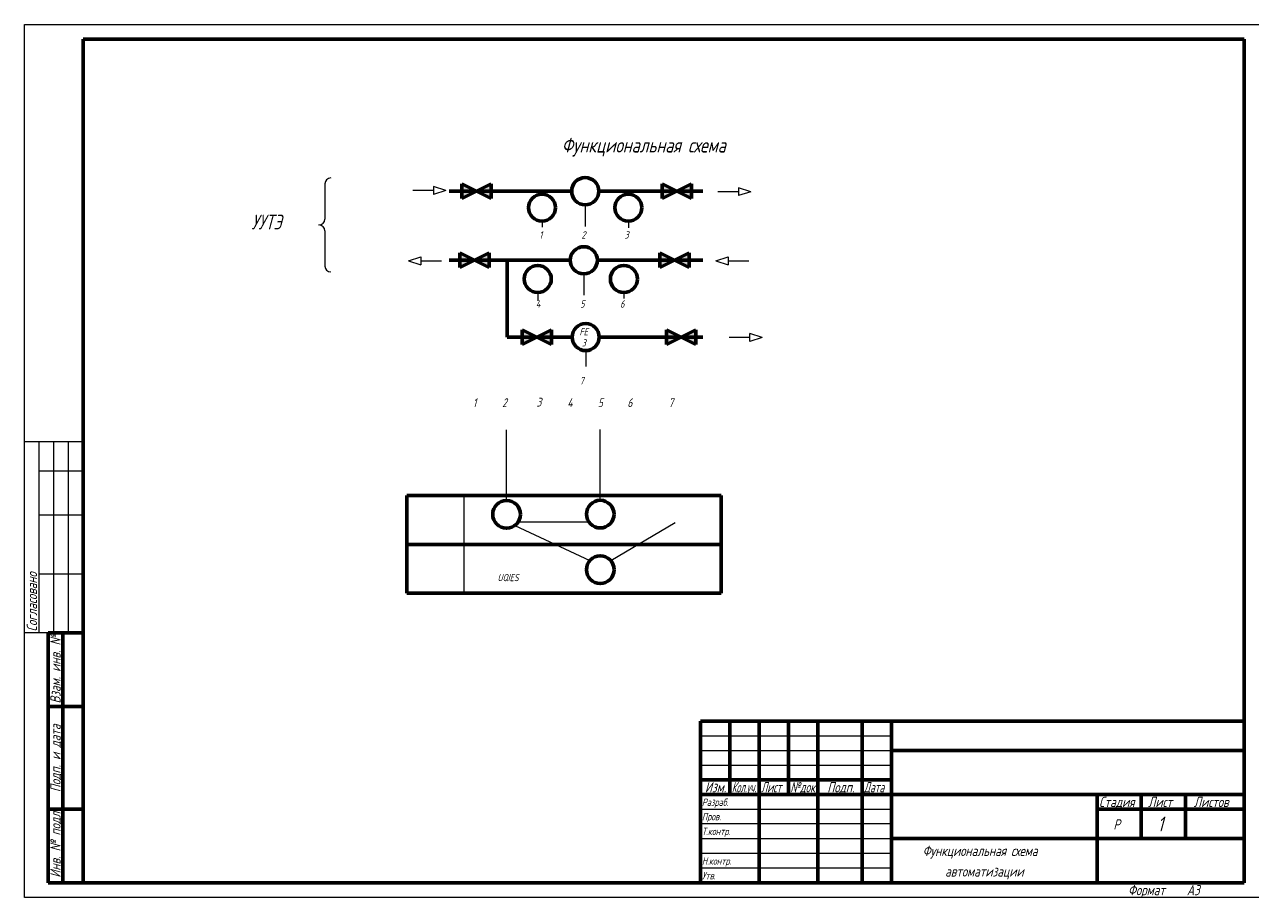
# Model space of a CAD drawing. Header units: millimetres. Extents: x 0 to 840, y 0 to 297.
# Tile 1 of 3: x 0 to 418, y 0 to 297. Entities that reach past the tile are written whole.
import ezdxf

# ---------------------------------------------------------------- set-up
doc = ezdxf.new("R2010")
doc.units = ezdxf.units.MM
doc.linetypes.add('K5LT_BASIC', pattern=[0])
doc.linetypes.add('K5LT_THIN', pattern=[0])
doc.layers.add('Системный слой', color=7, linetype='Continuous')
doc.styles.add('KTEXTSTYLE', font='GOST_AU.SHX', dxfattribs={"width": 0.96, "height": 5})

# ---------------------------------------------------------------- blocks, each defined once
blk = doc.blocks.new('U11')
at = {"layer": 'Системный слой', "true_color": 0xffffff}
h = blk.add_hatch(color=7, dxfattribs=at)
h.paths.add_polyline_path([(148.08, 219.29), (148.08, 216.79), (148.08, 214.29), (153.08, 216.79)])
h.paths.add_polyline_path([(158.08, 219.29), (153.08, 216.79), (158.08, 214.29)])
at = {"layer": 'Системный слой', "color": 5, "linetype": 'K5LT_BASIC', "lineweight": 60, "true_color": 0x0000ff}
for p, q in [((148.08, 216.79), (148.08, 219.29)), ((148.08, 219.29), (158.08, 214.29)), ((158.08, 219.29), (148.08, 214.29)), ((158.08, 214.29), (158.08, 219.29)), ((148.08, 214.29), (148.08, 216.79))]:
    blk.add_line(p, q, dxfattribs=at)
blk = doc.blocks.new('U12')
at = {"layer": 'Системный слой', "true_color": 0xffffff}
h = blk.add_hatch(color=7, dxfattribs=at)
h.paths.add_polyline_path([(216.2, 219.29), (216.2, 216.79), (216.2, 214.29), (221.2, 216.79)])
h.paths.add_polyline_path([(226.2, 219.29), (221.2, 216.79), (226.2, 214.29)])
at = {"layer": 'Системный слой', "color": 5, "linetype": 'K5LT_BASIC', "lineweight": 60, "true_color": 0x0000ff}
for p, q in [((216.2, 216.79), (216.2, 219.29)), ((216.2, 219.29), (226.2, 214.29)), ((226.2, 219.29), (216.2, 214.29)), ((226.2, 214.29), (226.2, 219.29)), ((216.2, 214.29), (216.2, 216.79))]:
    blk.add_line(p, q, dxfattribs=at)
blk = doc.blocks.new('U13')
at = {"layer": 'Системный слой', "true_color": 0xffffff}
h = blk.add_hatch(color=7, dxfattribs=at)
h.paths.add_polyline_path([(148.81, 242.79), (148.81, 240.29), (148.81, 237.79), (153.81, 240.29)])
h.paths.add_polyline_path([(158.81, 242.79), (153.81, 240.29), (158.81, 237.79)])
at = {"layer": 'Системный слой', "color": 5, "linetype": 'K5LT_BASIC', "lineweight": 60, "true_color": 0x0000ff}
for p, q in [((148.81, 240.29), (148.81, 242.79)), ((148.81, 242.79), (158.81, 237.79)), ((158.81, 242.79), (148.81, 237.79)), ((158.81, 237.79), (158.81, 242.79)), ((148.81, 237.79), (148.81, 240.29))]:
    blk.add_line(p, q, dxfattribs=at)
blk = doc.blocks.new('U14')
at = {"layer": 'Системный слой', "true_color": 0xffffff}
h = blk.add_hatch(color=7, dxfattribs=at)
h.paths.add_polyline_path([(216.93, 242.79), (216.93, 240.29), (216.93, 237.79), (221.93, 240.29)])
h.paths.add_polyline_path([(226.93, 242.79), (221.93, 240.29), (226.93, 237.79)])
at = {"layer": 'Системный слой', "color": 5, "linetype": 'K5LT_BASIC', "lineweight": 60, "true_color": 0x0000ff}
for p, q in [((216.93, 240.29), (216.93, 242.79)), ((216.93, 242.79), (226.93, 237.79)), ((226.93, 242.79), (216.93, 237.79)), ((226.93, 237.79), (226.93, 242.79)), ((216.93, 237.79), (216.93, 240.29))]:
    blk.add_line(p, q, dxfattribs=at)
blk = doc.blocks.new('U15')
at = {"layer": 'Системный слой', "color": 7, "linetype": 'K5LT_THIN', "lineweight": 18}
for p, q in [((242.93, 240.13), (235.91, 240.13)), ((247.13, 240.13), (242.93, 241.48)), ((242.93, 241.48), (242.93, 238.78)), ((247.13, 240.13), (242.93, 238.78))]:
    blk.add_line(p, q, dxfattribs=at)
blk = doc.blocks.new('U16')
at = {"layer": 'Системный слой', "color": 7, "linetype": 'K5LT_THIN', "lineweight": 18}
for p, q in [((235.26, 216.63), (239.45, 217.98)), ((239.45, 217.98), (239.45, 215.28)), ((235.26, 216.63), (239.45, 215.28)), ((239.45, 216.63), (246.47, 216.63))]:
    blk.add_line(p, q, dxfattribs=at)
blk = doc.blocks.new('U17')
at = {"layer": 'Системный слой', "color": 7, "linetype": 'K5LT_THIN', "lineweight": 18}
for p, q in [((139.15, 240.53), (132.13, 240.53)), ((143.35, 240.53), (139.15, 241.88)), ((139.15, 241.88), (139.15, 239.18)), ((143.35, 240.53), (139.15, 239.18))]:
    blk.add_line(p, q, dxfattribs=at)
blk = doc.blocks.new('U18')
at = {"layer": 'Системный слой', "color": 7, "linetype": 'K5LT_THIN', "lineweight": 18}
for p, q in [((130.66, 216.63), (134.86, 217.98)), ((134.86, 217.98), (134.86, 215.28)), ((130.66, 216.63), (134.86, 215.28)), ((134.86, 216.63), (141.88, 216.63))]:
    blk.add_line(p, q, dxfattribs=at)
blk = doc.blocks.new('U19')
at = {"layer": 'Системный слой', "true_color": 0xffffff}
h = blk.add_hatch(color=7, dxfattribs=at)
h.paths.add_polyline_path([(169.29, 193.15), (169.29, 190.65), (169.29, 188.15), (174.29, 190.65)])
h.paths.add_polyline_path([(179.29, 193.15), (174.29, 190.65), (179.29, 188.15)])
at = {"layer": 'Системный слой', "color": 5, "linetype": 'K5LT_BASIC', "lineweight": 60, "true_color": 0x0000ff}
for p, q in [((169.29, 190.65), (169.29, 193.15)), ((169.29, 193.15), (179.29, 188.15)), ((179.29, 193.15), (169.29, 188.15)), ((179.29, 188.15), (179.29, 193.15)), ((169.29, 188.15), (169.29, 190.65))]:
    blk.add_line(p, q, dxfattribs=at)
blk = doc.blocks.new('U20')
at = {"layer": 'Системный слой', "true_color": 0xffffff}
h = blk.add_hatch(color=7, dxfattribs=at)
h.paths.add_polyline_path([(218.47, 193.15), (218.47, 190.65), (218.47, 188.15), (223.47, 190.65)])
h.paths.add_polyline_path([(228.47, 193.15), (223.47, 190.65), (228.47, 188.15)])
at = {"layer": 'Системный слой', "color": 5, "linetype": 'K5LT_BASIC', "lineweight": 60, "true_color": 0x0000ff}
for p, q in [((218.47, 190.65), (218.47, 193.15)), ((218.47, 193.15), (228.47, 188.15)), ((228.47, 193.15), (218.47, 188.15)), ((228.47, 188.15), (228.47, 193.15)), ((218.47, 188.15), (218.47, 190.65))]:
    blk.add_line(p, q, dxfattribs=at)
blk = doc.blocks.new('U21')
at = {"layer": 'Системный слой', "color": 7, "linetype": 'K5LT_THIN', "lineweight": 18}
for p, q in [((246.77, 190.49), (239.75, 190.49)), ((246.77, 189.14), (246.77, 191.84)), ((250.97, 190.49), (246.77, 191.84)), ((250.97, 190.49), (246.77, 189.14))]:
    blk.add_line(p, q, dxfattribs=at)
blk = doc.blocks.new('U32')
at = {"layer": 'Системный слой', "color": 7, "linetype": 'K5LT_THIN', "lineweight": 18}
for p, q in [((102.2, 242.8), (102.2, 230.8)), ((102.2, 226.8), (102.2, 214.8))]:
    blk.add_line(p, q, dxfattribs=at)
for centre, start, end in [((104.2, 242.8), 90, 180), ((100.2, 230.8), 270, 0), ((100.2, 226.8), 0, 90), ((104.2, 214.8), 180, 270)]:
    blk.add_arc(centre, 2, start, end, dxfattribs=at)

msp = doc.modelspace()

# ---------------------------------------------------------------- linework, layer by layer
at = {"color": 7, "linetype": 'K5LT_THIN', "lineweight": 18}
for p, q in [((0, 0), (0, 297)), ((0, 297), (420, 297)), ((20, 155), (0, 155)), ((5, 90), (5, 155)), ((10, 90), (10, 155)), ((15, 90), (15, 155)), ((20, 145), (5, 145)), ((20, 130), (5, 130)), ((20, 110), (5, 110)), ((20, 90), (0, 90)), ((230, 55), (295, 55)), ((230, 50), (295, 50)), ((230, 45), (295, 45)), ((230, 30), (295, 30)), ((230, 25.18), (295, 25.18)), ((230, 20), (295, 20)), ((230, 15), (295, 15)), ((230, 10), (295, 10)), ((420, 0), (0, 0))]:
    msp.add_line(p, q, dxfattribs=at)
at = {"color": 5, "linetype": 'K5LT_BASIC', "lineweight": 60, "true_color": 0x0000ff}
for p, q in [((20, 5), (20, 292)), ((20, 292), (415, 292)), ((415, 292), (415, 5)), ((8, 5), (8, 90)), ((20, 90), (8, 90)), ((13, 5), (13, 90)), ((20, 65), (8, 65)), ((230, 60), (415, 60)), ((230, 5), (230, 60)), ((240, 55), (240, 60)), ((250, 5), (250, 60)), ((260, 55), (260, 60)), ((270, 5), (270, 60)), ((285, 5), (285, 60)), ((295, 5), (295, 60)), ((240, 50), (240, 55)), ((260, 50), (260, 55)), ((240, 45), (240, 50)), ((260, 45), (260, 50)), ((295, 50), (365, 50)), ((365, 50), (415, 50)), ((240, 40), (240, 45)), ((260, 40), (260, 45)), ((230, 40), (250, 40)), ((240, 35), (240, 40)), ((250, 40), (270, 40)), ((260, 35), (260, 40)), ((270, 40), (285, 40)), ((285, 40), (295, 40)), ((230, 35), (250, 35)), ((250, 35), (270, 35)), ((270, 35), (285, 35)), ((285, 35), (295, 35)), ((295, 35), (365, 35)), ((365, 35), (415, 35)), ((365, 20), (365, 35)), ((380, 20), (380, 35)), ((395, 20), (395, 35)), ((20, 30), (8, 30)), ((365, 30), (380, 30)), ((380, 30), (395, 30)), ((395, 30), (415, 30)), ((295, 20), (365, 20)), ((365, 5), (365, 20)), ((365, 20), (415, 20)), ((20, 5), (8, 5)), ((415, 5), (20, 5))]:
    msp.add_line(p, q, dxfattribs=at)
at = {"layer": 'Системный слой', "color": 5, "linetype": 'K5LT_BASIC', "lineweight": 60, "true_color": 0x0000ff}
for p, q in [((144.52, 240.29), (186.18, 240.29)), ((144.52, 240.29), (186.18, 240.29)), ((195.4, 240.29), (230.8, 240.29)), ((144.52, 216.79), (185.7, 216.79)), ((164.28, 216.79), (164.28, 190.65)), ((194.92, 216.79), (230.8, 216.79)), ((164.28, 190.65), (186.35, 190.65)), ((195.57, 190.65), (209.57, 190.65)), ((209.57, 190.65), (230.8, 190.65)), ((130.14, 136.77), (237.06, 136.77)), ((130.14, 136.77), (130.14, 103.53)), ((237.06, 136.77), (237.06, 103.53)), ((130.14, 120.06), (237.06, 120.06)), ((130.14, 103.53), (237.06, 103.53))]:
    msp.add_line(p, q, dxfattribs=at)
at = {"layer": 'Системный слой', "color": 7, "linetype": 'K5LT_THIN', "lineweight": 18}
for p, q in [((190.79, 235.68), (190.79, 228.24)), ((176.1, 230.09), (176.1, 228.09)), ((205.48, 230.09), (205.48, 227.85)), ((190.31, 212.18), (190.31, 204.89)), ((174.63, 205.8), (174.63, 203.01)), ((203.95, 205.8), (203.95, 203.78)), ((190.96, 186.04), (190.96, 180.6)), ((164.02, 135.05), (164.02, 159.11)), ((195.9, 135.11), (195.9, 159.18)), ((149.46, 136.77), (149.46, 103.53)), ((166.8, 126.53), (192.34, 114.59)), ((168, 127.8), (191.97, 127.8)), ((199.47, 114.59), (221.35, 127.58))]:
    msp.add_line(p, q, dxfattribs=at)
at = {"layer": 'Системный слой', "color": 5, "linetype": 'K5LT_BASIC', "lineweight": 60, "true_color": 0x0000ff}
for centre, radius in [((190.79, 240.29), 4.61), ((176.1, 234.69), 4.61), ((205.48, 234.69), 4.61), ((190.31, 216.79), 4.61), ((174.63, 210.41), 4.61), ((203.95, 210.41), 4.61), ((190.96, 190.65), 4.61), ((164.02, 130.33), 4.71), ((195.9, 130.4), 4.71), ((195.9, 111.51), 4.71)]:
    msp.add_circle(centre, radius, dxfattribs=at)

# ---------------------------------------------------------------- block references
at = {"layer": 'Системный слой'}
for name in ['U32', 'U13', 'U14', 'U17', 'U15', 'U18', 'U11', 'U12', 'U16', 'U19', 'U20', 'U21']:
    msp.add_blockref(name, (0, 0), dxfattribs=at)

# ---------------------------------------------------------------- texts
at = {"color": 7, "char_height": 2.5, "attachment_point": 1, "rotation": 90, "style": 'KTEXTSTYLE'}
for s, insert in [('\\H3.5;\\W0.965;\\Q15;\\Q15;Согласовано', (0.77, 90.5)), ('\\H3.5;\\W0.965;\\Q15;\\Q15;Взам. инв. №', (8.77, 65.98)), ('\\H3.5;\\W0.965;\\Q15;\\Q15;Подп. и дата', (8.77, 35.8)), ('\\H3.5;\\W0.965;\\Q15;\\Q15;Инв. № подл.', (8.77, 6.71))]:
    msp.add_mtext(s, dxfattribs=dict(at, insert=insert))
at = {"color": 7, "char_height": 2.5, "attachment_point": 1, "style": 'KTEXTSTYLE'}
for s, insert in [('\\H3.5;\\W0.965;\\Q15;\\Q15;Изм.', (231.53, 39.23)), ('\\H3.5;\\W0.965;\\Q15;\\Q15;\\W0.735;Кол.уч.', (240.65, 39.23)), ('\\H3.5;\\W0.965;\\Q15;\\Q15;\\W0.816;Лист', (250.6, 39.23)), ('\\H3.5;\\W0.965;\\Q15;\\Q15;\\W0.859;№док.', (260.57, 39.23)), ('\\H3.5;\\W0.965;\\Q15;\\Q15;Подп.', (273.15, 39.23)), ('\\H3.5;\\W0.965;\\Q15;\\Q15;\\W0.816;Дата', (285.6, 39.23)), ('\\H3.5;\\W0.965;\\Q15;\\Q15;\\H2.50;Разраб.', (230.5, 33.63)), ('\\H3.5;\\W0.965;\\Q15;\\Q15;Стадия', (365.66, 34.23)), ('\\H3.5;\\W0.965;\\Q15;\\Q15;Лист', (382.33, 34.23)), ('\\H3.5;\\W0.965;\\Q15;\\Q15;Листов', (397.88, 34.23)), ('\\H3.5;\\W0.965;\\Q15;\\Q15;\\H2.50;Пров.', (230.5, 28.73)), ('\\H3.5;\\W0.965;\\Q15;\\Q15;Р', (370.52, 26.58)), ('\\H3.5;\\W0.965;\\Q15;\\Q15;\\H5.00;1', (385.53, 27.47)), ('\\H3.5;\\W0.965;\\Q15;\\Q15;\\H2.50;Т.контр.', (230.5, 23.73)), ('\\H3.5;\\W0.965;\\Q15;\\Q15;Функциональная схема', (305.61, 17.58)), ('\\H3.5;\\W0.965;\\Q15;\\Q15;\\H2.50;Н.контр.', (230.5, 13.63)), ('\\H3.5;\\W0.965;\\Q15;\\Q15;\\H2.50;Утв.', (230.5, 8.63)), ('\\H3.5;\\W0.965;\\Q15;\\Q15;автоматизации', (313.25, 10.58)), ('\\H3.5;\\W0.965;\\Q15;\\Q15;Формат', (375.5, 4.23)), ('\\H3.5;\\W0.965;\\Q15;\\Q15;A3', (395.5, 4.23))]:
    msp.add_mtext(s, dxfattribs=dict(at, insert=insert))
at = {"layer": 'Системный слой', "color": 7, "char_height": 2.5, "attachment_point": 1, "style": 'KTEXTSTYLE'}
for s, insert in [('\\H3.5;\\W0.965;\\Q15;\\Q15;\\H5.00;Функциональная схема', (182.77, 258.45)), ('\\H3.5;\\W0.965;\\Q15;\\Q15;\\H5.00;УУТЭ', (77.22, 232.31)), ('\\H3.5;\\W0.965;\\Q15;\\Q15;\\H2.50;1', (175.18, 226.68)), ('\\H3.5;\\W0.965;\\Q15;\\Q15;\\H2.50;2', (189.52, 226.68)), ('\\H3.5;\\W0.965;\\Q15;\\Q15;\\H2.50;3', (204.15, 226.68)), ('\\H3.5;\\W0.965;\\Q15;\\Q15;\\H2.50;4', (173.99, 203.18)), ('\\H3.5;\\W0.965;\\Q15;\\Q15;\\H2.50;5', (189.09, 203.18)), ('\\H3.5;\\W0.965;\\Q15;\\Q15;\\H2.50;6', (202.67, 203.16)), ('\\H3.5;\\W0.965;\\Q15;\\Q15;\\H2.50;FE', (188.82, 193.7)), ('\\H3.5;\\W0.965;\\Q15;\\Q15;\\H2.50;3', (189.6, 189.95)), ('\\H3.5;\\W0.965;\\Q15;\\Q15;\\H2.50;7', (188.9, 177.04)), ('\\H3.5;\\W0.965;\\Q15;\\Q15;\\H3.00;1', (152.56, 169.82)), ('\\H3.5;\\W0.965;\\Q15;\\Q15;\\H3.00;2', (162.52, 169.82)), ('\\H3.5;\\W0.965;\\Q15;\\Q15;\\H3.00;3', (174.22, 170.01)), ('\\H3.5;\\W0.965;\\Q15;\\Q15;\\H3.00;4', (184.71, 169.82)), ('\\H3.5;\\W0.965;\\Q15;\\Q15;\\H3.00;5', (195.09, 169.82)), ('\\H3.5;\\W0.965;\\Q15;\\Q15;\\H3.00;6', (205.12, 169.82)), ('\\H3.5;\\W0.965;\\Q15;\\Q15;\\H3.00;7', (219.11, 169.82))]:
    msp.add_mtext(s, dxfattribs=dict(at, insert=insert))
at = {"layer": 'Системный слой', "color": 7, "insert": (160.94, 110.08), "char_height": 2.5, "attachment_point": 1, "rotation": 0.0179, "style": 'KTEXTSTYLE'}
msp.add_mtext('\\H3.5;\\W0.965;\\Q15;\\Q15;\\H2.50;UQIES', dxfattribs=at)

doc.saveas('drawing.dxf')
